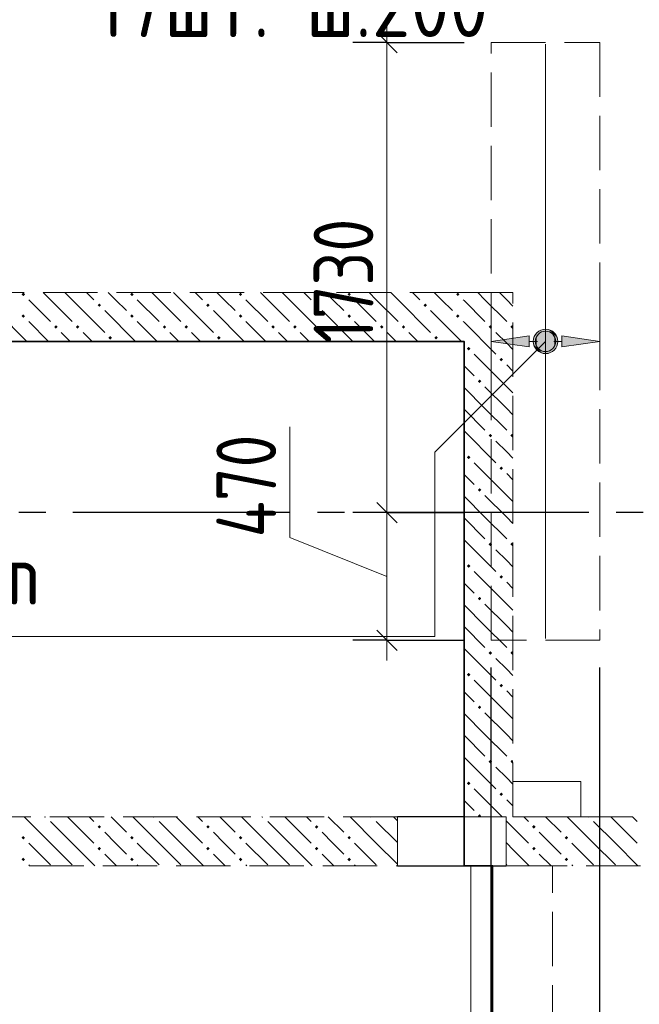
# Model space of a CAD drawing. Header units: millimetres. Extents: x 0 to 43617, y 0 to 59400.
# Tile 26 of 30: x 19228 to 21509, y 44440 to 48064. Entities that reach past the tile are written whole.
import ezdxf

# ---------------------------------------------------------------- set-up
doc = ezdxf.new("R2010")
doc.units = ezdxf.units.MM
doc.linetypes.add('______2', pattern=[270, 200, -70])
doc.linetypes.add('______5', pattern=[1100, 800, -100, 100, -100])
for name, color, linetype, lineweight in [('Standard', 7, 'Continuous', 25), ('ДОП Верх по Х', 7, 'Continuous', 25), ('ЖБ Балка Вышележаща', 7, 'Continuous', 25), ('Макрос окна_ макрос двери', 7, 'Continuous', 18), ('Оси', 40, '______5', 18), ('Позиционная метка номер позиции', 7, 'Continuous', 13), ('Примечания', 7, 'Continuous', 25), ('Размерная выноска', 7, 'Continuous', 13)]:
    doc.layers.add(name, color=color, linetype=linetype, lineweight=lineweight)
for name, color, linetype, lineweight, true_color in [('ЖБ Балка Нижележащая', 7, '______2', 25, 0x8c8cff), ('ЖБ Перекрытие верхний уровень', 7, 'Continuous', 25, 0xe0e0ff), ('ЖБ Стена верхний уровень', 7, 'Continuous', 25, 0x006e00)]:
    doc.layers.add(name, color=color, linetype=linetype, lineweight=lineweight, true_color=true_color)
doc.styles.add('GOST 2.304-81', font='txt')
doc.styles.add('ISOCPEUR', font='txt')

msp = doc.modelspace()

# ---------------------------------------------------------------- hatches: boundary and pattern name
at = {"layer": 'ДОП Верх по Х', "linetype": 'Continuous', "lineweight": 13, "transparency": 33554687}
msp.add_hatch(color=7, dxfattribs=at).paths.add_polyline_path([(21104, 46860), (20964, 46880), (21104, 46900)], flags=16)
for points in [[(21131.7, 46861.3), (21131.7, 46898.8), (21126.5, 46880)], [(21131.7, 46898.8), (21145.2, 46847.8), (21145.2, 46912.3)], [(21131.7, 46898.8), (21131.7, 46861.3), (21145.2, 46847.8)], [(21145.2, 46912.3), (21164, 46842.5), (21164, 46917.5)], [(21145.2, 46912.3), (21145.2, 46847.8), (21164, 46842.5)], [(21164, 46917.5), (21164, 46842.5), (21182.7, 46847.8)], [(21164, 46917.5), (21182.7, 46847.8), (21182.7, 46912.3)], [(21182.7, 46912.3), (21182.7, 46847.8), (21196.2, 46861.3)], [(21182.7, 46912.3), (21196.2, 46861.3), (21196.2, 46898.8)], [(21196.2, 46898.8), (21196.2, 46861.3), (21201.5, 46880)], [(21224, 46860), (21364, 46880), (21224, 46900)]]:
    msp.add_hatch(color=7, dxfattribs=at).paths.add_polyline_path(points)
at = {"layer": 'ЖБ Стена верхний уровень', "linetype": 'Continuous', "lineweight": 18, "transparency": 33554687}
for points in [[(19234.5, 47053.1), (19240.9, 47059.6), (19247.4, 47053.1), (19240.9, 47046.6)], [(19634.5, 47053.1), (19640.9, 47059.6), (19647.4, 47053.1), (19640.9, 47046.6)], [(20034.5, 47053.1), (20040.9, 47059.6), (20047.4, 47053.1), (20040.9, 47046.6)], [(20434.5, 47053.1), (20440.9, 47059.6), (20447.4, 47053.1), (20440.9, 47046.6)], [(20834.5, 47053.1), (20840.9, 47059.6), (20847.4, 47053.1), (20840.9, 47046.6)], [(19514.5, 47013.1), (19521, 47019.6), (19527.4, 47013.1), (19521, 47006.6)], [(19914.5, 47013.1), (19921, 47019.6), (19927.4, 47013.1), (19921, 47006.6)], [(20314.5, 47013.1), (20321, 47019.6), (20327.4, 47013.1), (20321, 47006.6)], [(20714.5, 47013.1), (20721, 47019.6), (20727.4, 47013.1), (20721, 47006.6)], [(19234.5, 46973.1), (19240.9, 46979.6), (19247.4, 46973.1), (19240.9, 46966.6)], [(19634.5, 46973.1), (19640.9, 46979.6), (19647.4, 46973.1), (19640.9, 46966.6)], [(20034.5, 46973.1), (20040.9, 46979.6), (20047.4, 46973.1), (20040.9, 46966.6)], [(20434.5, 46973.1), (20440.9, 46979.6), (20447.4, 46973.1), (20440.9, 46966.6)], [(20834.5, 46973.1), (20840.9, 46979.6), (20847.4, 46973.1), (20840.9, 46966.6)], [(19354.4, 46933.1), (19360.9, 46939.6), (19367.4, 46933.1), (19360.9, 46926.6)], [(19434.5, 46933.1), (19440.9, 46939.6), (19447.4, 46933.1), (19440.9, 46926.6)], [(19754.4, 46933.1), (19760.9, 46939.6), (19767.4, 46933.1), (19760.9, 46926.6)], [(19834.5, 46933.1), (19840.9, 46939.6), (19847.4, 46933.1), (19840.9, 46926.6)], [(20154.4, 46933.1), (20160.9, 46939.6), (20167.4, 46933.1), (20160.9, 46926.6)], [(20234.5, 46933.1), (20240.9, 46939.6), (20247.4, 46933.1), (20240.9, 46926.6)], [(20554.4, 46933.1), (20560.9, 46939.6), (20567.4, 46933.1), (20560.9, 46926.6)], [(20634.5, 46933.1), (20640.9, 46939.6), (20647.4, 46933.1), (20640.9, 46926.6)], [(20954.4, 46933.1), (20960.9, 46939.6), (20967.4, 46933.1), (20960.9, 46926.6)], [(21034.5, 46933.1), (21040.9, 46939.6), (21044, 46936.6), (21044, 46929.7), (21040.9, 46926.6)], [(19554.4, 46893.1), (19560.9, 46899.6), (19567.4, 46893.1), (19560.9, 46886.6)], [(19954.4, 46893.1), (19960.9, 46899.6), (19967.4, 46893.1), (19960.9, 46886.6)], [(20354.4, 46893.1), (20360.9, 46899.6), (20367.4, 46893.1), (20360.9, 46886.6)], [(20754.4, 46893.1), (20760.9, 46899.6), (20767.4, 46893.1), (20760.9, 46886.6)], [(20874.5, 46853.1), (20881, 46859.6), (20887.5, 46853.1), (20881, 46846.6)], [(20994.5, 46813.1), (21001, 46819.6), (21007.5, 46813.1), (21001, 46806.6)], [(20914.5, 46733.1), (20921, 46739.6), (20927.4, 46733.1), (20921, 46726.6)], [(20954.4, 46533.1), (20960.9, 46539.6), (20967.4, 46533.1), (20960.9, 46526.6)], [(21034.5, 46533.1), (21040.9, 46539.6), (21044, 46536.6), (21044, 46529.7), (21040.9, 46526.6)], [(20874.5, 46453.1), (20881, 46459.6), (20887.5, 46453.1), (20881, 46446.6)], [(20994.5, 46413.1), (21001, 46419.6), (21007.5, 46413.1), (21001, 46406.6)], [(20914.5, 46333.1), (20921, 46339.6), (20927.4, 46333.1), (20921, 46326.6)], [(20954.4, 46133.1), (20960.9, 46139.6), (20967.4, 46133.1), (20960.9, 46126.6)], [(21034.5, 46133.1), (21040.9, 46139.6), (21044, 46136.6), (21044, 46129.7), (21040.9, 46126.6)], [(20874.5, 46053.1), (20881, 46059.6), (20887.5, 46053.1), (20881, 46046.6)], [(20994.5, 46013.1), (21001, 46019.6), (21007.5, 46013.1), (21001, 46006.6)], [(20914.5, 45933.1), (20921, 45939.6), (20927.4, 45933.1), (20921, 45926.6)], [(20954.4, 45733.1), (20960.9, 45739.6), (20967.4, 45733.1), (20960.9, 45726.6)], [(21034.5, 45733.1), (21040.9, 45739.6), (21044, 45736.6), (21044, 45729.7), (21040.9, 45726.6)], [(20874.5, 45653.1), (20881, 45659.6), (20887.5, 45653.1), (20881, 45646.6)], [(20994.5, 45613.1), (21001, 45619.6), (21007.5, 45613.1), (21001, 45606.6)], [(20914.5, 45533.1), (20921, 45539.6), (20927.4, 45533.1), (20921, 45526.6)], [(20954.4, 45333.1), (20960.9, 45339.6), (20967.4, 45333.1), (20960.9, 45326.6)], [(21034.5, 45333.1), (21040.9, 45339.6), (21044, 45336.6), (21044, 45329.7), (21040.9, 45326.6)], [(20874.5, 45253.1), (20881, 45259.6), (20887.5, 45253.1), (20881, 45246.6)], [(20994.5, 45213.1), (21001, 45219.6), (21007.5, 45213.1), (21001, 45206.6)], [(19324.3, 45130), (19321, 45126.6), (19317.6, 45130)], [(19724.3, 45130), (19721, 45126.6), (19717.6, 45130)], [(20124.3, 45130), (20121, 45126.6), (20117.6, 45130)], [(20524.3, 45130), (20521, 45126.6), (20517.6, 45130)], [(20914.5, 45133.1), (20921, 45139.6), (20927.4, 45133.1), (20924.3, 45130), (20917.6, 45130)], [(21324.3, 45130), (21321, 45126.6), (21317.6, 45130)], [(19514.5, 45093.1), (19521, 45099.6), (19527.4, 45093.1), (19521, 45086.6)], [(19914.5, 45093.1), (19921, 45099.6), (19927.4, 45093.1), (19921, 45086.6)], [(20314.5, 45093.1), (20321, 45099.6), (20327.4, 45093.1), (20321, 45086.6)], [(21114.5, 45093.1), (21121, 45099.6), (21127.4, 45093.1), (21121, 45086.6)], [(19234.5, 45053.1), (19240.9, 45059.6), (19247.4, 45053.1), (19240.9, 45046.6)], [(19634.5, 45053.1), (19640.9, 45059.6), (19647.4, 45053.1), (19640.9, 45046.6)], [(20034.5, 45053.1), (20040.9, 45059.6), (20047.4, 45053.1), (20040.9, 45046.6)], [(20434.5, 45053.1), (20440.9, 45059.6), (20447.4, 45053.1), (20440.9, 45046.6)], [(21234.5, 45053.1), (21240.9, 45059.6), (21247.4, 45053.1), (21240.9, 45046.6)], [(19514.5, 45013.1), (19521, 45019.6), (19527.4, 45013.1), (19521, 45006.6)], [(19914.5, 45013.1), (19921, 45019.6), (19927.4, 45013.1), (19921, 45006.6)], [(20314.5, 45013.1), (20321, 45019.6), (20327.4, 45013.1), (20321, 45006.6)], [(21114.5, 45013.1), (21121, 45019.6), (21127.4, 45013.1), (21121, 45006.6)], [(19234.5, 44973.1), (19240.9, 44979.6), (19247.4, 44973.1), (19240.9, 44966.6)], [(19634.5, 44973.1), (19640.9, 44979.6), (19647.4, 44973.1), (19640.9, 44966.6)], [(20034.5, 44973.1), (20040.9, 44979.6), (20047.4, 44973.1), (20040.9, 44966.6)], [(20434.5, 44973.1), (20440.9, 44979.6), (20447.4, 44973.1), (20440.9, 44966.6)], [(21234.5, 44973.1), (21240.9, 44979.6), (21247.4, 44973.1), (21240.9, 44966.6)]]:
    msp.add_hatch(color=7, dxfattribs=at).paths.add_polyline_path(points, flags=16)
at = {"layer": 'Позиционная метка номер позиции', "linetype": 'Continuous', "lineweight": 13, "transparency": 33554687}
for points in [[(21195.8, 46848.2), (21132.2, 46911.8), (21120.7, 46891.5)], [(21207.3, 46868.6), (21152.5, 46923.3), (21132.2, 46911.8)], [(21207.3, 46868.6), (21132.2, 46911.8), (21195.8, 46848.2)], [(21207.3, 46891.5), (21175.5, 46923.3), (21152.5, 46923.3)], [(21207.3, 46891.5), (21152.5, 46923.3), (21207.3, 46868.6)], [(21175.5, 46923.3), (21207.3, 46891.5), (21195.8, 46911.8)], [(21195.8, 46848.2), (21120.7, 46891.5), (21175.5, 46836.7)], [(21175.5, 46836.7), (21120.7, 46891.5), (21120.7, 46868.6)], [(21175.5, 46836.7), (21120.7, 46868.6), (21152.5, 46836.7)], [(21152.5, 46836.7), (21120.7, 46868.6), (21132.2, 46848.2)]]:
    msp.add_hatch(color=7, dxfattribs=at).paths.add_polyline_path(points)

# ---------------------------------------------------------------- linework, layer by layer
at = {"layer": 'Standard', "color": 7, "linetype": 'Continuous', "lineweight": 13, "transparency": 33554687}
for p, q in [((20580, 47980), (20580, 48055)), ((20221.9, 46158.4), (20221.9, 46565)), ((20580, 46250), (20580, 45780)), ((20580, 46015), (20221.9, 46158.4)), ((20580, 45780), (20580, 45705))]:
    msp.add_line(p, q, dxfattribs=at)
at = {"layer": 'Standard', "color": 7, "linetype": 'Continuous', "lineweight": 25, "transparency": 33554687}
for p, q in [((20542.5, 48017.5), (20617.5, 47942.5)), ((20542.5, 46287.5), (20617.5, 46212.5)), ((20542.5, 45817.5), (20617.5, 45742.5))]:
    msp.add_line(p, q, dxfattribs=at)
at = {"layer": 'Standard', "color": 251, "linetype": 'Continuous', "lineweight": -3, "true_color": 0x656565, "transparency": 33554687}
for p, q in [((20580, 47980), (20455, 47980)), ((20580, 47980), (20705, 47980)), ((20580, 47980), (20864, 47980)), ((20580, 46250), (20455, 46250)), ((20580, 46250), (20705, 46250)), ((20580, 46250), (20864, 46250)), ((20580, 45780), (20455, 45780)), ((20580, 45780), (20705, 45780)), ((20580, 45780), (20864, 45780)), ((20964, 44288.4), (20964, 45680))]:
    msp.add_line(p, q, dxfattribs=at)
at = {"layer": 'Standard', "color": 7, "linetype": 'Continuous', "lineweight": 13, "transparency": 33554687}
msp.add_lwpolyline([(20580, 47980), (20580, 46785.6), (20580, 46785.6), (20580, 46250)], dxfattribs=at)
at = {"layer": 'Standard', "color": 251, "linetype": 'Continuous', "lineweight": -3, "true_color": 0x656565, "transparency": 33554687}
msp.add_lwpolyline([(21364, 44288.4), (21364, 44391), (21364, 44391), (21364, 45680)], dxfattribs=at)
at = {"layer": 'ДОП Верх по Х', "color": 7, "linetype": 'Continuous', "lineweight": 18, "transparency": 33554687}
msp.add_line((21164, 47974), (21164, 45786), dxfattribs=at)
at = {"layer": 'ДОП Верх по Х', "color": 251, "linetype": 'Continuous', "lineweight": 13, "true_color": 0x494949, "transparency": 33554687}
for p, q in [((20964, 46880), (20964, 46980)), ((21364, 46880), (21364, 46980)), ((20964, 46880), (21104, 46900)), ((21104, 46900), (21104, 46860)), ((21164, 46917.5), (21164, 46917.5)), ((21364, 46880), (21224, 46900)), ((21224, 46900), (21224, 46860)), ((21104, 46860), (20964, 46880)), ((20964, 46880), (20964, 46780)), ((20964, 46880), (20964, 46880)), ((21104, 46880), (21134, 46880)), ((21194, 46880), (21224, 46880)), ((21224, 46860), (21364, 46880)), ((21364, 46880), (21364, 46780)), ((21364, 46880), (21364, 46880)), ((21164, 46842.5), (21164, 46842.5))]:
    msp.add_line(p, q, dxfattribs=at)
at = {"layer": 'ДОП Верх по Х', "color": 7, "linetype": 'Continuous', "lineweight": 13, "transparency": 33554687}
msp.add_line((17462.7, 45793.6), (19548.7, 45793.6), dxfattribs=at)
at = {"layer": 'ДОП Верх по Х', "color": 251, "linetype": 'Continuous', "lineweight": 13, "true_color": 0x494949, "transparency": 33554687}
msp.add_circle((21164, 46880), 37.5, dxfattribs=at)
at = {"layer": 'ЖБ Балка Вышележаща', "color": 7, "linetype": 'Continuous', "lineweight": 18, "transparency": 33554687}
for p, q in [((20969, 44950), (20889, 44950)), ((20889, 44950), (20889, 42420))]:
    msp.add_line(p, q, dxfattribs=at)
at = {"layer": 'ЖБ Балка Нижележащая', "color": 251, "linetype": '______2', "lineweight": 18, "true_color": 0x656565, "transparency": 33554687}
for p, q in [((21189, 44950), (20969, 44950)), ((20969, 44950), (20969, 42420)), ((21189, 42420), (21189, 44950))]:
    msp.add_line(p, q, dxfattribs=at)
at = {"layer": 'ЖБ Перекрытие верхний уровень', "color": 7, "linetype": 'Continuous', "lineweight": 18, "transparency": 33554687}
for p, q in [((20864, 46880), (16424, 46880)), ((20864, 45130), (20864, 46880)), ((21294, 45260), (21044, 45260)), ((21044, 45260), (21044, 45130)), ((21294, 45130), (21294, 45260)), ((20864, 44950), (20864, 45130)), ((21044, 45130), (21294, 45130)), ((20969, 44950), (20864, 44950)), ((20969, 42420), (20969, 44950))]:
    msp.add_line(p, q, dxfattribs=at)
at = {"layer": 'ЖБ Стена верхний уровень', "color": 251, "linetype": '______2', "lineweight": 13, "true_color": 0x656565, "transparency": 33554687}
for p, q in [((20864, 47060), (18326.5, 47060)), ((21044, 47060), (20864, 47060)), ((21044, 45130), (21044, 47060)), ((18326.5, 46880), (20864, 46880)), ((20864, 46880), (20864, 45130)), ((20619, 45130), (18204, 45130)), ((20619, 45130), (20619, 44950)), ((21019, 45130), (20864, 45130)), ((21019, 44950), (21019, 45130)), ((22024, 45130), (21044, 45130)), ((18184, 44950), (20619, 44950)), ((21019, 44950), (21044, 44950)), ((21044, 44950), (21704, 44950))]:
    msp.add_line(p, q, dxfattribs=at)
at = {"layer": 'ЖБ Стена верхний уровень', "color": 9, "linetype": 'Continuous', "lineweight": 18, "true_color": 0xc7c7c7, "transparency": 33554687}
for p, q in [((19340.9, 47033.1), (19314.1, 47060)), ((19394.1, 47060), (19421, 47033.1)), ((19474.1, 47060), (19501, 47033.1)), ((19581, 47033.1), (19554.1, 47060)), ((19740.9, 47033.1), (19714.1, 47060)), ((19794.1, 47060), (19821, 47033.1)), ((19874.1, 47060), (19901, 47033.1)), ((19981, 47033.1), (19954.1, 47060)), ((20140.9, 47033.1), (20114.1, 47060)), ((20194.1, 47060), (20221, 47033.1)), ((20274.1, 47060), (20301, 47033.1)), ((20381, 47033.1), (20354.1, 47060)), ((20540.9, 47033.1), (20514.1, 47060)), ((20594.1, 47060), (20621, 47033.1)), ((20674.1, 47060), (20701, 47033.1)), ((20781, 47033.1), (20754.1, 47060)), ((20940.9, 47033.1), (20914.1, 47060)), ((20994.1, 47060), (21021, 47033.1)), ((19260.9, 47033.1), (19340.9, 46953.1)), ((19340.9, 47033.1), (19421, 46953.1)), ((19421, 47033.1), (19540.9, 46913.1)), ((19621, 46993.1), (19581, 47033.1)), ((19660.9, 47033.1), (19740.9, 46953.1)), ((19740.9, 47033.1), (19821, 46953.1)), ((19821, 47033.1), (19940.9, 46913.1)), ((20021, 46993.1), (19981, 47033.1)), ((20060.9, 47033.1), (20140.9, 46953.1)), ((20140.9, 47033.1), (20221, 46953.1)), ((20221, 47033.1), (20340.9, 46913.1)), ((20421, 46993.1), (20381, 47033.1)), ((20460.9, 47033.1), (20540.9, 46953.1)), ((20540.9, 47033.1), (20621, 46953.1)), ((20621, 47033.1), (20740.9, 46913.1)), ((20821, 46993.1), (20781, 47033.1)), ((20860.9, 47033.1), (20864, 47030.1)), ((20864, 47030.1), (20940.9, 46953.1)), ((20940.9, 47033.1), (21021, 46953.1)), ((21021, 47033.1), (21044, 47010.1)), ((19140.9, 46993.1), (19254.1, 46880)), ((19540.9, 46993.1), (19654.1, 46880)), ((19940.9, 46993.1), (20054.1, 46880)), ((20340.9, 46993.1), (20454.1, 46880)), ((20740.9, 46993.1), (20854.1, 46880)), ((19260.9, 46953.1), (19334.1, 46880)), ((19660.9, 46953.1), (19734.1, 46880)), ((20060.9, 46953.1), (20134.1, 46880)), ((20460.9, 46953.1), (20534.1, 46880)), ((20860.9, 46953.1), (20864, 46950.1)), ((20864, 46950.1), (20981, 46833.1)), ((19414.1, 46880), (19381, 46913.1)), ((19460.9, 46913.1), (19494.1, 46880)), ((19814.1, 46880), (19781, 46913.1)), ((19860.9, 46913.1), (19894.1, 46880)), ((20214.1, 46880), (20181, 46913.1)), ((20260.9, 46913.1), (20294.1, 46880)), ((20614.1, 46880), (20581, 46913.1)), ((20660.9, 46913.1), (20694.1, 46880)), ((21021, 46873.1), (20981, 46913.1)), ((21044, 46850.1), (21021, 46873.1)), ((21021, 46713.1), (20901, 46833.1)), ((20864, 46790.1), (20901, 46753.1)), ((21021, 46793.1), (21044, 46770.1)), ((20940.9, 46633.1), (20864, 46710.1)), ((20940.9, 46713.1), (21021, 46633.1)), ((21021, 46713.1), (21044, 46690.1)), ((20864, 46630.1), (20940.9, 46553.1)), ((20940.9, 46633.1), (21021, 46553.1)), ((21021, 46633.1), (21044, 46610.1)), ((20864, 46550.1), (20981, 46433.1)), ((21021, 46473.1), (20981, 46513.1)), ((21044, 46450.1), (21021, 46473.1)), ((21021, 46313.1), (20901, 46433.1)), ((20864, 46390.1), (20901, 46353.1)), ((21021, 46393.1), (21044, 46370.1)), ((20940.9, 46233.1), (20864, 46310.1)), ((20940.9, 46313.1), (21021, 46233.1)), ((21021, 46313.1), (21044, 46290.1)), ((20864, 46230.1), (20940.9, 46153.1)), ((20940.9, 46233.1), (21021, 46153.1)), ((21021, 46233.1), (21044, 46210.1)), ((20864, 46150.1), (20981, 46033.1)), ((21021, 46073.1), (20981, 46113.1)), ((21044, 46050.1), (21021, 46073.1)), ((21021, 45913.1), (20901, 46033.1)), ((21021, 45993.1), (21044, 45970.1)), ((20864, 45990.1), (20901, 45953.1)), ((20940.9, 45833.1), (20864, 45910.1)), ((20940.9, 45913.1), (21021, 45833.1)), ((21021, 45913.1), (21044, 45890.1)), ((20864, 45830.1), (20940.9, 45753.1)), ((20940.9, 45833.1), (21021, 45753.1)), ((21021, 45833.1), (21044, 45810.1)), ((20864, 45750.1), (20981, 45633.1)), ((21021, 45673.1), (20981, 45713.1)), ((21044, 45650.1), (21021, 45673.1)), ((21021, 45513.1), (20901, 45633.1)), ((21021, 45593.1), (21044, 45570.1)), ((20864, 45590.1), (20901, 45553.1)), ((20940.9, 45433.1), (20864, 45510.1)), ((20940.9, 45513.1), (21021, 45433.1)), ((21021, 45513.1), (21044, 45490.1)), ((20864, 45430.1), (20940.9, 45353.1)), ((20940.9, 45433.1), (21021, 45353.1)), ((21021, 45433.1), (21044, 45410.1)), ((20864, 45350.1), (20981, 45233.1)), ((21021, 45273.1), (20981, 45313.1)), ((21044, 45250.1), (21021, 45273.1)), ((21004.1, 45130), (20901, 45233.1)), ((21021, 45193.1), (21044, 45170.1)), ((20864, 45190.1), (20901, 45153.1)), ((19340.9, 45033.1), (19244.1, 45130)), ((19421, 45113.1), (19404.1, 45130)), ((19484.1, 45130), (19501, 45113.1)), ((19564.1, 45130), (19621, 45073.1)), ((19740.9, 45033.1), (19644.1, 45130)), ((19821, 45113.1), (19804.1, 45130)), ((19884.1, 45130), (19901, 45113.1)), ((19964.1, 45130), (20021, 45073.1)), ((20140.9, 45033.1), (20044.1, 45130)), ((20221, 45113.1), (20204.1, 45130)), ((20284.1, 45130), (20301, 45113.1)), ((20364.1, 45130), (20421, 45073.1)), ((20540.9, 45033.1), (20444.1, 45130)), ((20619, 45115.1), (20604.1, 45130)), ((21084.1, 45130), (21101, 45113.1)), ((21164.1, 45130), (21221, 45073.1)), ((21340.9, 45033.1), (21244.1, 45130)), ((21421, 45113.1), (21404.1, 45130)), ((21484.1, 45130), (21501, 45113.1)), ((19340.9, 45113.1), (19421, 45033.1)), ((19421, 45113.1), (19501, 45033.1)), ((19740.9, 45113.1), (19821, 45033.1)), ((19821, 45113.1), (19901, 45033.1)), ((20140.9, 45113.1), (20221, 45033.1)), ((20221, 45113.1), (20301, 45033.1)), ((20540.9, 45113.1), (20619, 45035.1)), ((21021, 45113.1), (21019, 45115.1)), ((21021, 45113.1), (21044, 45090.1)), ((21044, 45090.1), (21101, 45033.1)), ((21340.9, 45113.1), (21421, 45033.1)), ((21421, 45113.1), (21501, 45033.1)), ((19581, 45033.1), (19540.9, 45073.1)), ((19981, 45033.1), (19940.9, 45073.1)), ((20381, 45033.1), (20340.9, 45073.1)), ((21181, 45033.1), (21140.9, 45073.1)), ((19260.9, 45033.1), (19340.9, 44953.1)), ((19340.9, 45033.1), (19421, 44953.1)), ((19421, 45033.1), (19504.1, 44950)), ((19621, 44993.1), (19581, 45033.1)), ((19660.9, 45033.1), (19740.9, 44953.1)), ((19740.9, 45033.1), (19821, 44953.1)), ((19821, 45033.1), (19904.1, 44950)), ((20021, 44993.1), (19981, 45033.1)), ((20060.9, 45033.1), (20140.9, 44953.1)), ((20140.9, 45033.1), (20221, 44953.1)), ((20221, 45033.1), (20304.1, 44950)), ((20421, 44993.1), (20381, 45033.1)), ((20460.9, 45033.1), (20540.9, 44953.1)), ((20540.9, 45033.1), (20619, 44955.1)), ((21019, 45035.1), (21021, 45033.1)), ((21021, 45033.1), (21044, 45010.1)), ((21221, 44993.1), (21181, 45033.1)), ((21260.9, 45033.1), (21340.9, 44953.1)), ((21340.9, 45033.1), (21421, 44953.1)), ((21421, 45033.1), (21504.1, 44950)), ((19540.9, 44993.1), (19584.1, 44950)), ((19940.9, 44993.1), (19984.1, 44950)), ((20340.9, 44993.1), (20384.1, 44950)), ((21044, 45010.1), (21104.1, 44950)), ((21140.9, 44993.1), (21184.1, 44950)), ((19260.9, 44953.1), (19264.1, 44950)), ((19660.9, 44953.1), (19664.1, 44950)), ((20060.9, 44953.1), (20064.1, 44950)), ((20460.9, 44953.1), (20464.1, 44950)), ((21019, 44955.1), (21021, 44953.1)), ((21260.9, 44953.1), (21264.1, 44950))]:
    msp.add_line(p, q, dxfattribs=at)
at = {"layer": 'Макрос окна_ макрос двери', "color": 7, "linetype": 'Continuous', "lineweight": -3, "transparency": 33554687}
for p, q in [((20864, 45130), (20619, 45130)), ((20619, 44950), (21019, 44950))]:
    msp.add_line(p, q, dxfattribs=at)
at = {"layer": 'Оси', "color": 8, "linetype": '______5', "lineweight": -3, "transparency": 33554687}
msp.add_line((26824, 46250), (3600, 46250), dxfattribs=at)
at = {"layer": 'Позиционная метка номер позиции', "color": 7, "linetype": 'Continuous', "lineweight": 13, "transparency": 33554687}
for p, q in [((21132.2, 46911.8), (21132.2, 46911.8)), ((21195.8, 46911.8), (21195.8, 46911.8)), ((21132.2, 46848.2), (21132.2, 46848.2)), ((21195.8, 46848.2), (21195.8, 46848.2))]:
    msp.add_line(p, q, dxfattribs=at)
msp.add_lwpolyline([(21164, 46880), (20756.7, 46472.7), (20756.7, 45793.6), (17348.7, 45793.6)], dxfattribs=at)
msp.add_circle((21164, 46880), 45, dxfattribs=at)
at = {"layer": 'Примечания', "color": 7, "linetype": '______2', "lineweight": 18, "transparency": 33554687}
for p, q in [((20964, 47980), (21364, 47980)), ((20964, 45780), (20964, 47980)), ((21364, 47980), (21364, 45780)), ((21364, 45780), (20964, 45780))]:
    msp.add_line(p, q, dxfattribs=at)
at = {"layer": 'Размерная выноска', "color": 7, "linetype": 'Continuous', "lineweight": 35, "transparency": 33554687}
msp.add_lwpolyline([(16924, 42420), (20969, 42420), (20969, 44950), (20864, 44950), (20864, 46880), (16424, 46880), (16424, 45130), (16924, 45130), (16924, 42420)], dxfattribs=at)

# ---------------------------------------------------------------- texts
at = {"layer": 'Standard', "color": 7, "linetype": 'Continuous', "lineweight": 25, "transparency": 33554687, "char_height": 220, "attachment_point": 7, "rotation": 90, "style": 'GOST 2.304-81'}
for s, insert, width in [('1730', (20530, 46872.6), 610.171), ('470', (20171.9, 46158.4), 531.973)]:
    msp.add_mtext(s, dxfattribs=dict(at, insert=insert, width=width))
at = {"layer": 'ДОП Верх по Х', "color": 7, "linetype": 'Continuous', "lineweight": 13, "transparency": 33554687, "char_height": 220, "attachment_point": 7, "style": 'ISOCPEUR'}
for s, insert, width in [('\\W0.95;17шт. ш.200 ', (19509, 48000.3), 1819.9), ('\\W0.96;ø12 L=2200mm ', (17482.7, 45910.9), 2150.516)]:
    msp.add_mtext(s, dxfattribs=dict(at, insert=insert, width=width))

doc.saveas('drawing.dxf')
